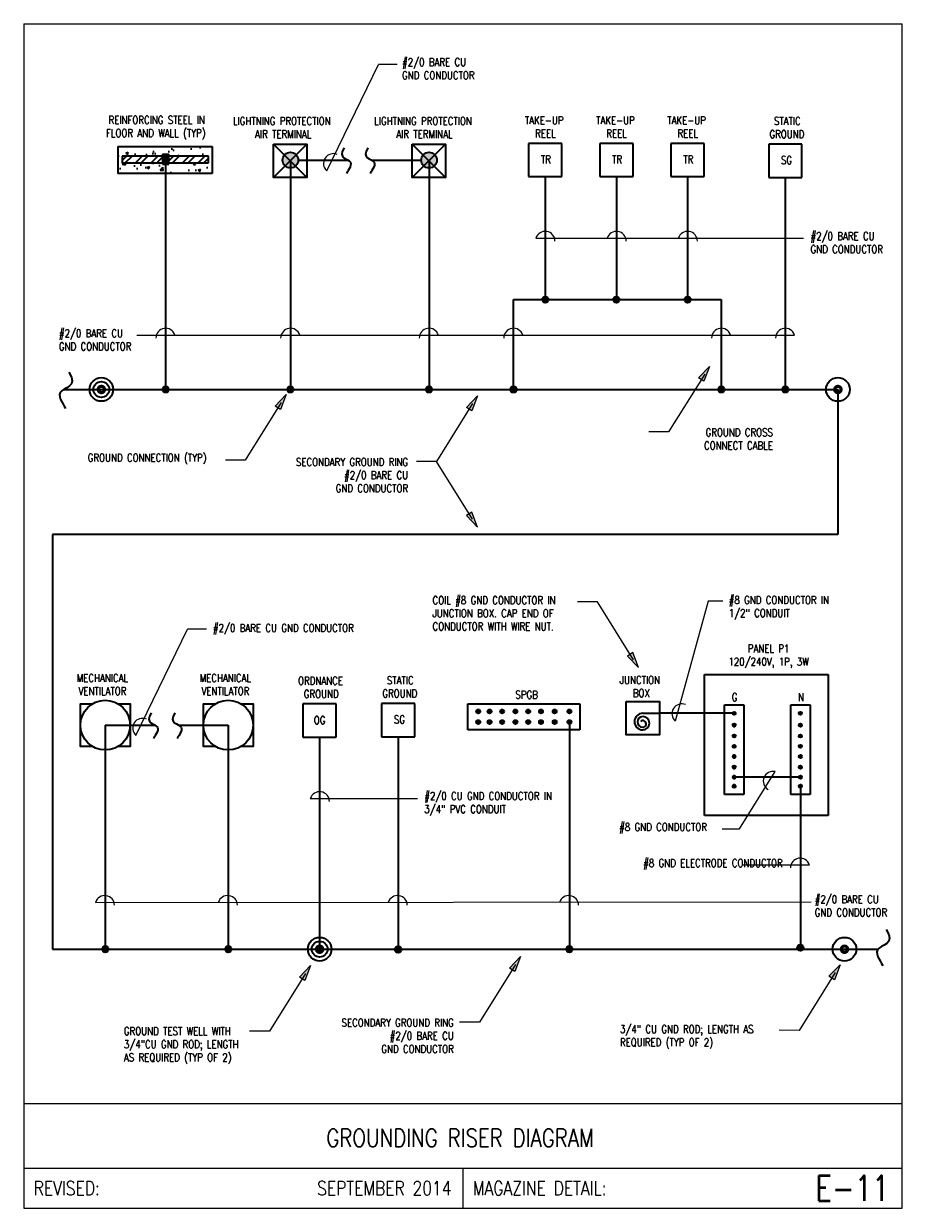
# Model space of a CAD drawing. Header units: inches. Extents: x 0 to 6.83, y 0 to 9.19.
import ezdxf
from ezdxf.enums import TextEntityAlignment as Align

# ---------------------------------------------------------------- set-up
doc = ezdxf.new("R2010")
doc.units = ezdxf.units.IN
doc.header["$MEASUREMENT"] = 0
doc.layers.get('0').update_dxf_attribs({"color": 252})
for name, color, linetype in [('E-ANN0 TEXT', 3, 'Continuous'), ('E-ANNO-TEXT', 3, 'Continuous'), ('E-DETL', 2, 'Continuous'), ('E-DETL-TEXT', 3, 'Continuous')]:
    doc.layers.add(name, color=color, linetype=linetype)
doc.layers.add('E-DETL-1LINE', color=4, linetype='Continuous', lineweight=35)
doc.styles.add('romans', font='romans.shx', dxfattribs={"width": 0.8})
doc.styles.add('SIMPLEX', font='SIMPLEX.shx', dxfattribs={"width": 0.8, "height": 12})
doc.styles.get("Standard").update_dxf_attribs({"font": 'romans.shx', "width": 0.8, "height": 0.125})

# ---------------------------------------------------------------- blocks, each defined once
blk = doc.blocks.new('PARAPET')
h = blk.add_hatch(color=256)
edge = h.paths.add_edge_path()
edge.add_arc((0, 0), 2.950690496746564, 0, 360)
for p, q in [((-6.350391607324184, 6.007947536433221), (6.147833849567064, -6.480786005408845)), ((6.147833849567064, 6.007947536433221), (-6.350391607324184, -6.480786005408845))]:
    blk.add_line(p, q)
blk.add_lwpolyline([(-6.350391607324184, 6.007947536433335), (6.147833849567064, 6.007947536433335), (6.147833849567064, -6.480786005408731), (-6.350391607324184, -6.480786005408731)], close=True)
blk.add_circle((0, 0), 2.950690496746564)
blk = doc.blocks.new('ARROW1')
at = {"ltscale": 3}
blk.add_hatch(color=256, dxfattribs=at).paths.add_polyline_path([(-1.695080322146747, -0.3371114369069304), (-1.695080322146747, 0.3468916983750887), (0, 0)])
for points in [[(0, 0), (-1.695080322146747, 0.3468916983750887)], [(-1.695080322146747, -0.3371114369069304), (-1.695080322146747, 0.3468916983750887)], [(0, 0), (-1.695080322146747, -0.3371114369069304)]]:
    blk.add_lwpolyline(points, dxfattribs=at)

msp = doc.modelspace()

# ---------------------------------------------------------------- hatches: boundary and pattern name
at = {"layer": 'E-DETL-1LINE'}
h = msp.add_hatch(dxfattribs=at)
h.set_pattern_fill('AR-CONC', color=256, scale=0.027508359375, angle=-1.272221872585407e-14, style=0)
h.set_pattern_definition([(49.99999999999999, (-9.186936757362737, 1.889177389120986), (0.1973065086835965, -0.01726208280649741), [0.02063126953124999, -0.2269439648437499]), (355, (-9.186936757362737, 1.889177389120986), (-0.03816821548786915, 0.2069157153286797), [0.016505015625, -0.181555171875]), (100.4513999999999, (-9.170494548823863, 1.88773888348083), (0.1591384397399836, 0.1896535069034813), [0.01753388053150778, -0.1928726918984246]), (46.18419999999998, (-9.186936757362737, 1.94419410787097), (0.2935805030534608, -0.04553156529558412), [0.03094690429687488, -0.340415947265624]), (96.63559999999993, (-9.16247171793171, 1.940399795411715), (0.2571103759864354, 0.267963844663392), [0.02630082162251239, -0.2893089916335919]), (351.1841999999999, (-9.186936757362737, 1.94419410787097), (0.2571101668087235, 0.2679640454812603), [0.02475752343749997, -0.2723327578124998]), (20.99999999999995, (-9.159428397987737, 1.930439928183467), (0.1641993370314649, -0.1107538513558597), [0.02063126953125, -0.2269439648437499]), (326.0000000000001, (-9.159428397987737, 1.930439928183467), (0.06693205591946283, 0.1994768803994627), [0.01650501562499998, -0.1815551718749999]), (71.45139999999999, (-9.14574512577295, 1.921210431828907), (0.2311314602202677, 0.08872284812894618), [0.01753388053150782, -0.1928726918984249]), (37.49999999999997, (-9.186936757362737, 1.889177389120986), (0.003344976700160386, 0.09157363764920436), [0, -0.179354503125, 0, -0.1843060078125, 0, -0.182242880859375]), (7.499999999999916, (-9.186936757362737, 1.889177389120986), (0.07236611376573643, 0.1084961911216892), [0, -0.1050819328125, 0, -0.1752282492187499, 0, -0.06945860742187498]), (327.5, (-9.248280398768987, 1.889177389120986), (0.1468457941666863, -0.006204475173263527), [0, -0.06877089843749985, 0, -0.2145652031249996, 0, -0.2847115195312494]), (317.5, (-9.275788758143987, 1.889177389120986), (0.1604249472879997, 0.02753723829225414), [0, -0.08940216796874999, 0, -0.1424933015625, 0, -0.2021864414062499])])
h.paths.add_polyline_path([(0.730561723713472, 8.234105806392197), (0.730561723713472, 8.026085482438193), (1.460651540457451, 8.026085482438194), (1.460651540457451, 8.234105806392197)])
h.paths.add_polyline_path([(0.730561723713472, 8.160709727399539), (0.730561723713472, 8.108394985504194), (1.399008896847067, 8.108394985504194), (1.399008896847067, 8.160709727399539)])
h = msp.add_hatch(dxfattribs=at)
h.set_pattern_fill('STEEL', color=256, scale=0.6877089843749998, angle=-1.272221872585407e-14, style=0)
h.set_pattern_definition([(44.99999999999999, (-6.650258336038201, 3.466335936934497), (-0.06078546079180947, 0.06078546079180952), []), (44.99999999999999, (-6.650258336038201, 3.509317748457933), (-0.06078546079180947, 0.06078546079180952), [])])
h.paths.add_polyline_path([(0.7633312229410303, 8.160709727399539), (0.7633312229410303, 8.108394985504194), (1.431778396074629, 8.108394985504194), (1.431778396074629, 8.160709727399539)])
msp.add_hatch(color=256, dxfattribs=at).paths.add_polyline_path([(1.07601877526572, 8.175531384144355), (1.124547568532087, 8.175531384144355), (1.124547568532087, 8.09821120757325), (1.07601877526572, 8.09821120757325)])
at = {"layer": 'E-DETL-1LINE', "linetype": 'Continuous'}
h = msp.add_hatch(color=256, dxfattribs=at)
edge = h.paths.add_edge_path()
edge.add_arc((4.043437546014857, 7.047790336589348), 0.02441130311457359, 0, 360)
h = msp.add_hatch(color=256, dxfattribs=at)
edge = h.paths.add_edge_path()
edge.add_arc((4.595289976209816, 7.047790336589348), 0.02441130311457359, 0, 360)
h = msp.add_hatch(color=256, dxfattribs=at)
edge = h.paths.add_edge_path()
edge.add_arc((5.147142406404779, 7.047790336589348), 0.02441130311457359, 0, 360)
h = msp.add_hatch(color=256, dxfattribs=at)
edge = h.paths.add_edge_path()
edge.add_arc((1.100283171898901, 6.350555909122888), 0.02441130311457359, 0, 360)
h = msp.add_hatch(color=256, dxfattribs=at)
edge = h.paths.add_edge_path()
edge.add_arc((2.067721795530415, 6.350555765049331), 0.02441130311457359, 0, 360)
h = msp.add_hatch(color=256, dxfattribs=at)
edge = h.paths.add_edge_path()
edge.add_arc((3.142615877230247, 6.35055577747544), 0.02441130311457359, 0, 360)
h = msp.add_hatch(color=256, dxfattribs=at)
edge = h.paths.add_edge_path()
edge.add_arc((3.796992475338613, 6.35055577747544), 0.02441130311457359, 0, 360)
h = msp.add_hatch(color=256, dxfattribs=at)
edge = h.paths.add_edge_path()
edge.add_arc((5.408224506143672, 6.350555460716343), 0.02441130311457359, 0, 360)
h = msp.add_hatch(color=256, dxfattribs=at)
edge = h.paths.add_edge_path()
edge.add_arc((5.904620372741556, 6.350555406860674), 0.02441130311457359, 0, 360)
h = msp.add_hatch(color=256, dxfattribs=at)
edge = h.paths.add_edge_path()
edge.add_arc((3.523937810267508, 3.853602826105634), 0.01525706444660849, 0, 360)
h = msp.add_hatch(color=256, dxfattribs=at)
edge = h.paths.add_edge_path()
edge.add_arc((3.611935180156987, 3.853602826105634), 0.01525706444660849, 0, 360)
h = msp.add_hatch(color=256, dxfattribs=at)
edge = h.paths.add_edge_path()
edge.add_arc((3.709360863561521, 3.853602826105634), 0.01525706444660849, 0, 360)
h = msp.add_hatch(color=256, dxfattribs=at)
edge = h.paths.add_edge_path()
edge.add_arc((3.812024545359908, 3.853602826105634), 0.01525706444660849, 0, 360)
h = msp.add_hatch(color=256, dxfattribs=at)
edge = h.paths.add_edge_path()
edge.add_arc((3.911545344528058, 3.853602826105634), 0.01525706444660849, 0, 360)
h = msp.add_hatch(color=256, dxfattribs=at)
edge = h.paths.add_edge_path()
edge.add_arc((4.010360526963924, 3.853602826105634), 0.01525706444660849, 0, 360)
h = msp.add_hatch(color=256, dxfattribs=at)
edge = h.paths.add_edge_path()
edge.add_arc((4.116456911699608, 3.853602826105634), 0.01525706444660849, 0, 360)
h = msp.add_hatch(color=256, dxfattribs=at)
edge = h.paths.add_edge_path()
edge.add_arc((4.230874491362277, 3.853602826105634), 0.01525706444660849, 0, 360)
at = {"layer": 'E-DETL-1LINE'}
h = msp.add_hatch(color=256, dxfattribs=at)
edge = h.paths.add_edge_path()
edge.add_arc((0.6327090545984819, 3.747249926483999), 0.0369909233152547, -1.272221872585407e-14, 360)
h = msp.add_hatch(color=256, dxfattribs=at)
edge = h.paths.add_edge_path()
edge.add_arc((1.585850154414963, 3.747249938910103), 0.0369909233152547, -1.272221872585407e-14, 360)
at = {"layer": 'E-DETL-1LINE', "linetype": 'Continuous'}
h = msp.add_hatch(color=256, dxfattribs=at)
edge = h.paths.add_edge_path()
edge.add_arc((3.523937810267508, 3.77120671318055), 0.01525706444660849, 0, 360)
h = msp.add_hatch(color=256, dxfattribs=at)
edge = h.paths.add_edge_path()
edge.add_arc((3.611935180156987, 3.77120671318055), 0.01525706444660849, 0, 360)
h = msp.add_hatch(color=256, dxfattribs=at)
edge = h.paths.add_edge_path()
edge.add_arc((3.709360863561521, 3.77120671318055), 0.01525706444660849, 0, 360)
h = msp.add_hatch(color=256, dxfattribs=at)
edge = h.paths.add_edge_path()
edge.add_arc((3.812024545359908, 3.77120671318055), 0.01525706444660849, 0, 360)
h = msp.add_hatch(color=256, dxfattribs=at)
edge = h.paths.add_edge_path()
edge.add_arc((3.911545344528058, 3.77120671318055), 0.01525706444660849, 0, 360)
h = msp.add_hatch(color=256, dxfattribs=at)
edge = h.paths.add_edge_path()
edge.add_arc((4.010360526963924, 3.77120671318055), 0.01525706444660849, 0, 360)
h = msp.add_hatch(color=256, dxfattribs=at)
edge = h.paths.add_edge_path()
edge.add_arc((4.116456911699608, 3.77120671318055), 0.01525706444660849, 0, 360)
h = msp.add_hatch(color=256, dxfattribs=at)
edge = h.paths.add_edge_path()
edge.add_arc((4.230874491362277, 3.77120671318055), 0.01525706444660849, 0, 360)
h = msp.add_hatch(color=256, dxfattribs=at)
edge = h.paths.add_edge_path()
edge.add_arc((5.507982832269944, 3.839075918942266), 0.01220565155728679, 0, 360)
h = msp.add_hatch(color=256, dxfattribs=at)
edge = h.paths.add_edge_path()
edge.add_arc((6.021643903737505, 3.839075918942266), 0.01220565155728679, 0, 360)
h = msp.add_hatch(color=256, dxfattribs=at)
edge = h.paths.add_edge_path()
edge.add_arc((5.507982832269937, 3.747541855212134), 0.01220565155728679, 0, 360)
h = msp.add_hatch(color=256, dxfattribs=at)
edge = h.paths.add_edge_path()
edge.add_arc((6.0216439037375, 3.747541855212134), 0.01220565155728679, 0, 360)
h = msp.add_hatch(color=256, dxfattribs=at)
edge = h.paths.add_edge_path()
edge.add_arc((5.507982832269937, 3.662664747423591), 0.01220565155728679, 0, 360)
h = msp.add_hatch(color=256, dxfattribs=at)
edge = h.paths.add_edge_path()
edge.add_arc((5.507982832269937, 3.583612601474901), 0.01220565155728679, 0, 360)
h = msp.add_hatch(color=256, dxfattribs=at)
edge = h.paths.add_edge_path()
edge.add_arc((6.0216439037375, 3.662664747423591), 0.01220565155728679, 0, 360)
h = msp.add_hatch(color=256, dxfattribs=at)
edge = h.paths.add_edge_path()
edge.add_arc((6.0216439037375, 3.583612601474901), 0.01220565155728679, 0, 360)
h = msp.add_hatch(color=256, dxfattribs=at)
edge = h.paths.add_edge_path()
edge.add_arc((5.507982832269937, 3.503995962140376), 0.01220565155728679, 0, 360)
h = msp.add_hatch(color=256, dxfattribs=at)
edge = h.paths.add_edge_path()
edge.add_arc((6.0216439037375, 3.503995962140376), 0.01220565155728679, 0, 360)
h = msp.add_hatch(color=256, dxfattribs=at)
edge = h.paths.add_edge_path()
edge.add_arc((5.507982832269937, 3.421865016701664), 0.01220565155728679, 0, 360)
h = msp.add_hatch(color=256, dxfattribs=at)
edge = h.paths.add_edge_path()
edge.add_arc((6.0216439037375, 3.421865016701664), 0.01220565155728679, 0, 360)
h = msp.add_hatch(color=256, dxfattribs=at)
edge = h.paths.add_edge_path()
edge.add_arc((5.507982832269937, 3.34392446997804), 0.01220565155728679, 0, 360)
h = msp.add_hatch(color=256, dxfattribs=at)
edge = h.paths.add_edge_path()
edge.add_arc((6.0216439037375, 3.34392446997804), 0.01220565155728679, 0, 360)
h = msp.add_hatch(color=256, dxfattribs=at)
edge = h.paths.add_edge_path()
edge.add_arc((5.507982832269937, 3.273526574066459), 0.01220565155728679, 0, 360)
h = msp.add_hatch(color=256, dxfattribs=at)
edge = h.paths.add_edge_path()
edge.add_arc((6.0216439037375, 3.273526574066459), 0.01220565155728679, 0, 360)
h = msp.add_hatch(color=256, dxfattribs=at)
edge = h.paths.add_edge_path()
edge.add_arc((0.6327090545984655, 2.009370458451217), 0.02441130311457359, 0, 360)
h = msp.add_hatch(color=256, dxfattribs=at)
edge = h.paths.add_edge_path()
edge.add_arc((1.585850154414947, 2.009370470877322), 0.02441130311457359, 0, 360)
h = msp.add_hatch(color=256, dxfattribs=at)
edge = h.paths.add_edge_path()
edge.add_arc((2.903412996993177, 2.007023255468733), 0.02441130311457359, 0, 360)
h = msp.add_hatch(color=256, dxfattribs=at)
edge = h.paths.add_edge_path()
edge.add_arc((4.230874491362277, 2.009370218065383), 0.02441130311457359, 0, 360)
h = msp.add_hatch(color=256, dxfattribs=at)
edge = h.paths.add_edge_path()
edge.add_arc((6.0216439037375, 2.021086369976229), 0.02441130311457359, 0, 360)

# ---------------------------------------------------------------- linework, layer by layer
at = {"layer": 'E-ANNO-TEXT'}
for p, q in [((2.350015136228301, 8.047384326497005), (2.749845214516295, 8.87093931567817)), ((2.895899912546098, 8.87093931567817), (2.749845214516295, 8.87093931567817)), ((3.971409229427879, 7.524513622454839), (6.045984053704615, 7.524513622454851)), ((0.8762372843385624, 6.772650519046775), (5.97664866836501, 6.772650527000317)), ((5.307077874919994, 4.708919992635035), (5.051954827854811, 3.779086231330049)), ((5.420393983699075, 4.708919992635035), (5.307077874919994, 4.708919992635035)), ((0.8704211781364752, 3.667897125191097), (1.270251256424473, 4.491452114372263)), ((1.416305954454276, 4.491452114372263), (1.270251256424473, 4.491452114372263)), ((5.549736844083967, 2.94241503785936), (5.82598875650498, 3.387150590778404)), ((2.222191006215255, 3.17794615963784), (3.054059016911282, 3.17794615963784)), ((5.415713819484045, 2.942415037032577), (5.549736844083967, 2.94241503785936)), ((5.578192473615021, 2.662818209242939), (6.091716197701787, 2.66281821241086)), ((0.555728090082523, 2.373029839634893), (6.103916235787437, 2.377447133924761))]:
    msp.add_line(p, q, dxfattribs=at)
at = {"layer": 'E-ANNO-TEXT', "ltscale": 100}
for p, q in [((1.996724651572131, 6.250228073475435), (1.716896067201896, 5.801946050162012)), ((3.479387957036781, 6.241175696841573), (3.199559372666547, 5.792893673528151)), ((1.716896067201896, 5.801946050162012), (1.563413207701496, 5.80213332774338)), ((3.199559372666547, 5.792893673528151), (3.046076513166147, 5.793080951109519)), ((3.479387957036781, 5.344611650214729), (3.199559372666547, 5.792893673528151)), ((4.448245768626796, 4.702535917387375), (4.294762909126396, 4.702723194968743)), ((4.72807435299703, 4.254253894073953), (4.448245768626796, 4.702535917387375))]:
    msp.add_line(p, q, dxfattribs=at)
for points in [[(5.27967389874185, 6.469088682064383), (4.999845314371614, 6.020806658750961), (4.846362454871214, 6.020993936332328)], [(3.81267755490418, 1.891585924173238), (3.532848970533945, 1.443303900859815), (3.379366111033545, 1.443491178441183)], [(2.184795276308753, 1.82187385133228), (1.904966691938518, 1.373591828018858), (1.751483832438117, 1.373779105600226)], [(6.290927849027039, 1.828451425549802), (6.011099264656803, 1.38016940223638), (5.857616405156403, 1.380356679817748)]]:
    msp.add_lwpolyline(points, dxfattribs=at)
at = {"layer": 'E-ANNO-TEXT'}
for centre, radius, start, end in [((2.400114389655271, 8.104029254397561), 0.07562131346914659, 66.33675129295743, 228.5090483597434), ((4.043437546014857, 7.501480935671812), 0.07562131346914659, 0.0948474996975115, 162.267144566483), ((4.59528997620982, 7.501480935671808), 0.07562131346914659, 0.0948474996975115, 162.267144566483), ((5.147142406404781, 7.501480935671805), 0.07562131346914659, 0.0948474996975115, 162.267144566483), ((1.100283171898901, 6.749617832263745), 0.07562131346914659, 17.73285543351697, 179.9051525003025), ((2.067721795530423, 6.749617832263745), 0.07562131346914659, 17.73285543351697, 179.9051525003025), ((3.142615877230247, 6.749617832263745), 0.07562131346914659, 17.73285543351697, 179.9051525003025), ((3.796992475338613, 6.749617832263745), 0.07562131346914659, 17.73285543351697, 179.9051525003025), ((5.40822456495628, 6.749617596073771), 0.07562131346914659, 17.73285543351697, 179.9051525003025), ((5.904620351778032, 6.749617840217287), 0.07562131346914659, 17.73285543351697, 179.9051525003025), ((5.101227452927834, 3.83645165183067), 0.0756213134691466, 67.1675791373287, 229.3398762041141), ((0.9205204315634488, 3.72454205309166), 0.07562131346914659, 66.33675129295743, 228.5090483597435), ((5.809648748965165, 3.313315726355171), 0.0756213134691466, 76.86964609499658, 239.0419431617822), ((2.294219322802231, 3.154913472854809), 0.07562131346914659, 0.09484749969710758, 162.267144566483), ((6.019687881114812, 2.63978552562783), 0.07562131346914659, 17.73285543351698, 179.9051525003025), ((0.6277564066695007, 2.349997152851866), 0.07562131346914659, 0.09484749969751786, 162.267144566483), ((1.580897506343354, 2.3499971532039), 0.07562131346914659, 0.09484749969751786, 162.267144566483), ((2.898460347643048, 2.349997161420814), 0.07562131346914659, 0.09484749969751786, 162.267144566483), ((4.225921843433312, 2.349997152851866), 0.07562131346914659, 0.09484749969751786, 162.267144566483)]:
    msp.add_arc(centre, radius, start, end, dxfattribs=at)
at = {"layer": 'E-DETL'}
for p, q in [((6.000003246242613e-06, 9.187504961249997), (0, 0)), ((6.000003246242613e-06, 9.187504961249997), (6.809536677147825, 9.18750496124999)), ((6.809536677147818, -5.329070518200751e-15), (6.809536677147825, 9.18750496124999)), ((5.306125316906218e-07, 0.8125004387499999), (6.809536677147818, 0.8125004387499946)), ((2.040817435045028e-07, 0.3125001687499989), (6.809536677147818, 0.3125001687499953)), ((3.404768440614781, 0.3125001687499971), (3.404768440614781, -3.552713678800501e-15)), ((0, 0), (6.809536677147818, -5.329070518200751e-15))]:
    msp.add_line(p, q, dxfattribs=at)
at = {"layer": 'E-DETL-1LINE'}
for p, q in [((0.730561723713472, 8.234105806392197), (1.460651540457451, 8.234105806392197)), ((0.730561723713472, 8.234105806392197), (0.730561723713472, 8.026085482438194)), ((1.460651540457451, 8.234105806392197), (1.460651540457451, 8.026085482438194)), ((3.914492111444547, 8.259127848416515), (3.914492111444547, 8.001236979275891)), ((4.172382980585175, 8.259127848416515), (3.914492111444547, 8.259127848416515)), ((4.172382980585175, 8.001236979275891), (4.172382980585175, 8.259127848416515)), ((4.466344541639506, 8.259127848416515), (4.466344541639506, 8.001236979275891)), ((4.724235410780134, 8.259127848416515), (4.466344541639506, 8.259127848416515)), ((4.724235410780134, 8.001236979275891), (4.724235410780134, 8.259127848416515)), ((5.018196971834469, 8.259127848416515), (5.018196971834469, 8.001236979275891)), ((5.276087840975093, 8.259127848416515), (5.018196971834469, 8.259127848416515)), ((5.276087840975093, 8.001236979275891), (5.276087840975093, 8.259127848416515)), ((5.775674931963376, 8.253484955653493), (5.775674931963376, 7.995594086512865)), ((6.033565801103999, 8.253484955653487), (5.775674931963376, 8.253484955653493)), ((6.033565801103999, 7.995594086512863), (6.033565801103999, 8.253484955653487)), ((1.431778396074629, 8.160709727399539), (0.7633312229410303, 8.160709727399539)), ((0.7633312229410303, 8.160709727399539), (0.7633312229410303, 8.108394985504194)), ((0.7633312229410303, 8.108394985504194), (1.431778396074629, 8.108394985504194)), ((1.07601877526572, 8.175531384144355), (1.07601877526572, 8.09821120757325)), ((1.07601877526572, 8.175531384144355), (1.124547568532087, 8.175531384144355)), ((1.07601877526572, 8.09821120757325), (1.124547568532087, 8.09821120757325)), ((1.100283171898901, 8.106787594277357), (1.100283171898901, 6.350555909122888)), ((1.124547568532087, 8.09821120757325), (1.124547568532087, 8.175531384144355)), ((1.431778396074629, 8.108394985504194), (1.431778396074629, 8.160709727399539)), ((2.067721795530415, 8.131854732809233), (2.067721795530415, 6.350555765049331)), ((2.128598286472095, 8.129300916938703), (2.513238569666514, 8.129300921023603)), ((2.697099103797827, 8.129300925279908), (3.081739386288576, 8.12930092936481)), ((3.142615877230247, 8.13185474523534), (3.142615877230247, 6.35055577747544)), ((1.460651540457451, 8.026085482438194), (0.730561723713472, 8.026085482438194)), ((3.914492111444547, 8.001236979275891), (4.172382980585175, 8.001236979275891)), ((4.043437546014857, 8.001236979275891), (4.043437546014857, 7.047790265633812)), ((4.466344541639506, 8.001236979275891), (4.724235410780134, 8.001236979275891)), ((4.595289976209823, 8.001236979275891), (4.595289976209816, 7.047790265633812)), ((5.018196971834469, 8.001236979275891), (5.276087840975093, 8.001236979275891)), ((5.147142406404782, 8.001236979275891), (5.147142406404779, 7.047790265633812)), ((5.775674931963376, 7.995594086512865), (6.033565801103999, 7.995594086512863)), ((5.904620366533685, 7.995594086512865), (5.904620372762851, 6.344912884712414)), ((3.796992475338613, 6.35055571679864), (3.796992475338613, 7.047790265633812)), ((3.796992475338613, 7.047790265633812), (5.408224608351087, 7.047790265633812)), ((5.408224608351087, 7.047790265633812), (5.408224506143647, 6.350555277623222)), ((0.3099270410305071, 6.350556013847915), (6.312414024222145, 6.350554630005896)), ((6.312414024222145, 6.350554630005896), (6.312414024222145, 5.226901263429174)), ((0.223736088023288, 5.226901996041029), (0.2232774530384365, 2.009370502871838)), ((6.312414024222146, 5.226901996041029), (0.223736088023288, 5.226901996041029)), ((5.278785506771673, 4.14043918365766), (6.23608443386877, 4.14043918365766)), ((5.278785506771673, 3.045980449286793), (5.278785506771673, 4.14043918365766)), ((6.23608443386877, 4.14043918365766), (6.236084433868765, 3.045980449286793)), ((2.165273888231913, 3.912300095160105), (2.165273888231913, 3.65440922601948)), ((2.42316475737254, 3.912300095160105), (2.165273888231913, 3.912300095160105)), ((2.42316475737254, 3.65440922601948), (2.42316475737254, 3.912300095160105)), ((2.774467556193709, 3.915593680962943), (2.774467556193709, 3.65770281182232)), ((3.032358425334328, 3.915593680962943), (2.774467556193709, 3.915593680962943)), ((3.032358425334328, 3.65770281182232), (3.032358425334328, 3.915593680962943)), ((3.443482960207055, 3.912300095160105), (4.31282492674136, 3.912300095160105)), ((3.443482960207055, 3.710978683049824), (3.443482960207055, 3.912300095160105)), ((4.31282492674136, 3.912300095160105), (4.31282492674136, 3.710978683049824)), ((5.432967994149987, 3.209162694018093), (5.432967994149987, 3.904636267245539)), ((5.432967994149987, 3.904636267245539), (5.58299767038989, 3.904636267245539)), ((5.58299767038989, 3.904636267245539), (5.58299767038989, 3.209162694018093)), ((5.946629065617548, 3.209162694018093), (5.946629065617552, 3.904636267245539)), ((5.946629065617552, 3.904636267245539), (6.09665874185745, 3.904636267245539)), ((6.09665874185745, 3.904636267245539), (6.09665874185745, 3.209162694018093)), ((4.230874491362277, 3.77120671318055), (4.230874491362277, 2.001990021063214)), ((4.799158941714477, 3.839068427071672), (4.928086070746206, 3.839069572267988)), ((5.507982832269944, 3.839075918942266), (4.928086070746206, 3.839069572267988)), ((0.6327090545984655, 3.747249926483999), (0.6327090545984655, 1.99746621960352)), ((0.6327090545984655, 3.747249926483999), (1.01734933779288, 3.7472499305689)), ((1.201209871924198, 3.747249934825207), (1.585850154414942, 3.747249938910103)), ((1.585850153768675, 3.747249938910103), (1.585850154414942, 1.997466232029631)), ((4.31282492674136, 3.710978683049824), (3.443482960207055, 3.710978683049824)), ((2.165273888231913, 3.65440922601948), (2.42316475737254, 3.65440922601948)), ((2.294219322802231, 3.65440922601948), (2.294219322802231, 1.993221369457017)), ((2.774467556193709, 3.65770281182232), (3.032358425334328, 3.65770281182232)), ((2.903412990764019, 3.65770281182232), (2.903412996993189, 2.007021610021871)), ((6.0216439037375, 3.34392446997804), (5.507982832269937, 3.34392446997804)), ((6.0216439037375, 3.273526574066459), (6.0216439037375, 2.021085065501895)), ((5.58299767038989, 3.209162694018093), (5.432967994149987, 3.209162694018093)), ((6.09665874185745, 3.209162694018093), (5.946629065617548, 3.209162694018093)), ((6.236084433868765, 3.045980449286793), (5.278785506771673, 3.045980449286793)), ((0.2232774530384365, 2.009370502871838), (6.621951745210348, 2.009369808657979))]:
    msp.add_line(p, q, dxfattribs=at)
at = {"layer": 'E-DETL-1LINE', "linetype": 'ByBlock', "const_width": 0.04890375}
for points in [[(0.5899348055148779, 6.350555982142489, 1), (0.6143866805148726, 6.350555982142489, 1)], [(6.300188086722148, 6.35055536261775, 1), (6.324639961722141, 6.35055536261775, 1)], [(2.281993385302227, 2.00937027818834, 1), (2.306445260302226, 2.00937027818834, 1)], [(6.351237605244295, 2.009369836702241, 1), (6.375689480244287, 2.009369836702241, 1)]]:
    msp.add_lwpolyline(points, format="xyb", close=True, dxfattribs=at)
at = {"layer": 'E-DETL-1LINE'}
for points in [[(0.533526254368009, 3.582199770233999), (0.4401505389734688, 3.582199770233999), (0.4401505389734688, 3.912300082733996), (0.533526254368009, 3.912300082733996)], [(0.7318918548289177, 3.912300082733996), (0.8252675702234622, 3.912300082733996), (0.8252675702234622, 3.582199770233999), (0.7318918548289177, 3.582199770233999)], [(1.486667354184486, 3.582199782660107), (1.393291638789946, 3.582199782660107), (1.393291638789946, 3.912300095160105), (1.486667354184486, 3.912300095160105)], [(1.685032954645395, 3.912300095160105), (1.778408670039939, 3.912300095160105), (1.778408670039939, 3.582199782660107), (1.685032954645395, 3.582199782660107)]]:
    msp.add_lwpolyline(points, dxfattribs=at)
msp.add_lwpolyline([(4.670231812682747, 3.929425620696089), (4.928086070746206, 3.929425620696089), (4.928086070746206, 3.671767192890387), (4.670231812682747, 3.671767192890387)], close=True, dxfattribs=at)
at = {"layer": 'E-DETL-1LINE', "linetype": 'Continuous'}
for centre, radius in [((4.043437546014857, 7.047790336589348), 0.02441130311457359), ((4.595289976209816, 7.047790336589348), 0.02441130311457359), ((5.147142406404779, 7.047790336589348), 0.02441130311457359), ((1.100283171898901, 6.350555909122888), 0.02441130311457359), ((2.067721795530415, 6.350555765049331), 0.02441130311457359), ((3.142615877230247, 6.35055577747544), 0.02441130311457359), ((3.796992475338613, 6.35055577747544), 0.02441130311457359), ((5.408224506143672, 6.350555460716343), 0.02441130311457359), ((5.904620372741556, 6.350555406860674), 0.02441130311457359), ((0.6327090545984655, 3.747249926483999), 0.192558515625), ((1.585850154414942, 3.747249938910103), 0.192558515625), ((3.523937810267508, 3.853602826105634), 0.01525706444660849), ((3.611935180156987, 3.853602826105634), 0.01525706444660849), ((3.709360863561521, 3.853602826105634), 0.01525706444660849), ((3.812024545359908, 3.853602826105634), 0.01525706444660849), ((3.911545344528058, 3.853602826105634), 0.01525706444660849), ((4.010360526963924, 3.853602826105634), 0.01525706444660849), ((4.116456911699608, 3.853602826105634), 0.01525706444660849), ((4.230874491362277, 3.853602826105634), 0.01525706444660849), ((3.523937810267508, 3.77120671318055), 0.01525706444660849), ((3.611935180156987, 3.77120671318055), 0.01525706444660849), ((3.709360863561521, 3.77120671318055), 0.01525706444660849), ((3.812024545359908, 3.77120671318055), 0.01525706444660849), ((3.911545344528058, 3.77120671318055), 0.01525706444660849), ((4.010360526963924, 3.77120671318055), 0.01525706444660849), ((4.116456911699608, 3.77120671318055), 0.01525706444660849), ((4.230874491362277, 3.77120671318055), 0.01525706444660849), ((5.507982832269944, 3.839075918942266), 0.01220565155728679), ((6.021643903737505, 3.839075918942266), 0.01220565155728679), ((5.507982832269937, 3.747541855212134), 0.01220565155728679), ((6.0216439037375, 3.747541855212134), 0.01220565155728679), ((5.507982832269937, 3.662664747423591), 0.01220565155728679), ((5.507982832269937, 3.583612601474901), 0.01220565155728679), ((6.0216439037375, 3.662664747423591), 0.01220565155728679), ((6.0216439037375, 3.583612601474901), 0.01220565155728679), ((5.507982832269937, 3.503995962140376), 0.01220565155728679), ((6.0216439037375, 3.503995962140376), 0.01220565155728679), ((5.507982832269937, 3.421865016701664), 0.01220565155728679), ((6.0216439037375, 3.421865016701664), 0.01220565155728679), ((5.507982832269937, 3.34392446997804), 0.01220565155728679), ((6.0216439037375, 3.34392446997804), 0.01220565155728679), ((5.507982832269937, 3.273526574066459), 0.01220565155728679), ((6.0216439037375, 3.273526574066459), 0.01220565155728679), ((0.6327090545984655, 2.009370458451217), 0.02441130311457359), ((1.585850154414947, 2.009370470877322), 0.02441130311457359), ((2.903412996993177, 2.007023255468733), 0.02441130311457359), ((4.230874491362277, 2.009370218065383), 0.02441130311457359), ((6.0216439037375, 2.021086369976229), 0.02441130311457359)]:
    msp.add_circle(centre, radius, dxfattribs=at)
at = {"layer": 'E-DETL-1LINE', "linetype": 'ByBlock'}
for centre, radius in [((0.6021607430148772, 6.350555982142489), 0.09169453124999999), ((6.312414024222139, 6.35055536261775), 0.09169453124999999), ((0.6021607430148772, 6.350555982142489), 0.06112968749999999), ((2.294219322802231, 2.00937027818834), 0.09169453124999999), ((2.294219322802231, 2.00937027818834), 0.06112968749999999), ((6.363463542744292, 2.009369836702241), 0.09169453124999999)]:
    msp.add_circle(centre, radius, dxfattribs=at)
for centre, radius, start, end in [((4.799158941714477, 3.774882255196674), 0.06418617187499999, 90, 270), ((4.799158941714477, 3.772314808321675), 0.04107915, 90, 270), ((4.800624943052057, 3.756857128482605), 0.02566337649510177, 266.7252384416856, 135.3827251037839), ((4.799158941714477, 3.762045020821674), 0.0513489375, 270, 90)]:
    msp.add_arc(centre, radius, start, end, dxfattribs=at)
at = {"layer": 'E-DETL-1LINE'}
for points in [[(2.484783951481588, 8.223805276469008), (2.428943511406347, 8.141541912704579), (2.597778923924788, 8.141904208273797), (2.502286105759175, 8.033887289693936), (2.503276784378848, 8.025475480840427)], [(2.668644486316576, 8.223805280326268), (2.612804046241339, 8.14154191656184), (2.78163945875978, 8.141904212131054), (2.686146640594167, 8.033887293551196), (2.68713731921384, 8.025475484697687)], [(0.3505764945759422, 6.485562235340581), (0.4303485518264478, 6.368043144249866), (0.1891551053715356, 6.368560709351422), (0.3255734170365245, 6.21425082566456), (0.3241581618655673, 6.202233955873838)], [(0.9888947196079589, 3.841754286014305), (0.9330542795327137, 3.759490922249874), (1.101889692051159, 3.759853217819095), (1.006396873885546, 3.651836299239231), (1.007387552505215, 3.64342449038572)], [(1.172755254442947, 3.841754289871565), (1.116914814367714, 3.759490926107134), (1.285750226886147, 3.759853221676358), (1.190257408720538, 3.65183630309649), (1.191248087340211, 3.643424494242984)], [(6.687147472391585, 2.162770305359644), (6.766919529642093, 2.045251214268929), (6.525726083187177, 2.045768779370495), (6.662144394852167, 1.891458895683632), (6.660729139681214, 1.879442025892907)]]:
    msp.add_open_spline(points, degree=3, knots=[0, 0, 0, 0, 0.5528530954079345, 1.070865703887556, 1.070865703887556, 1.070865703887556, 1.070865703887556], dxfattribs=at)

# ---------------------------------------------------------------- block references
at = {"layer": 'E-ANNO-TEXT', "ltscale": 100, "yscale": 0.071875, "zscale": 0.071875}
for p, xscale, rotation in [((5.317733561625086, 6.530059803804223), 0.071875, 58.02658310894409), ((2.034784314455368, 6.311199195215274), 0.071875, 58.02658310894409), ((3.51744761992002, 6.302146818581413), 0.071875, 58.02658310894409), ((3.51744761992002, 5.283640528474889), -0.071875, 121.9734168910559), ((4.766134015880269, 4.193282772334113), -0.071875, 121.9734168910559), ((3.850737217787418, 1.952557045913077), 0.071875, 58.02658310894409), ((2.22285493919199, 1.88284497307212), 0.071875, 58.02658310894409), ((6.328987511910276, 1.889422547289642), 0.071875, 58.02658310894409)]:
    msp.add_blockref('ARROW1', p, dxfattribs=dict(at, xscale=xscale, rotation=rotation))
at = {"layer": 'E-DETL-1LINE', "xscale": 0.02063126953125, "yscale": 0.02063126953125, "zscale": 0.02063126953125}
for p in [(2.067721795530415, 8.129300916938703), (3.142615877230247, 8.12930092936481)]:
    msp.add_blockref('PARAPET', p, dxfattribs=at)

# ---------------------------------------------------------------- texts
at = {"layer": 'E-ANN0 TEXT', "char_height": 0.06113455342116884, "attachment_point": 1, "style": 'SIMPLEX'}
for s, insert, width in [('GROUND CONNECTION (TYP)', (0.4965126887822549, 5.851978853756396), 1.300963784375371), ('GROUND TEST WELL WITH\\P3/4"CU GND ROD; LENGTH \\PAS REQUIRED (TYP OF 2)', (0.7768072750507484, 1.40467442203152), 1.258246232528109), ('3/4" CU GND ROD; LENGTH AS REQUIRED (TYP OF 2)', (4.622886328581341, 1.420189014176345), 1.300963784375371)]:
    msp.add_mtext(s, dxfattribs=dict(at, insert=insert, width=width))
at = {"layer": 'E-ANNO-TEXT', "char_height": 0.06112968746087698}
for s, insert, width, attachment_point in [('#2/0 BARE CU \\PGND CONDUCTOR  ', (2.933418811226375, 8.919888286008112), 1.282884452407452, 1), ('\\pi0.22452;LIGHTNING PROTECTION\\P\\pi0.39568;AIR TERMINAL', (1.397948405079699, 8.300268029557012), 1.282722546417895, 7), ('\\pi0.22452;LIGHTNING PROTECTION\\P\\pi0.39568;AIR TERMINAL', (2.493065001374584, 8.30026804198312), 1.282722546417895, 7), ('\\pi0.40399;TAKE-UP \\P\\pi0.48317;REEL ', (3.481770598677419, 8.30591093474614), 1.131684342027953, 7), ('\\pi0.40399;TAKE-UP \\P\\pi0.48317;REEL ', (4.033623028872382, 8.30591093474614), 1.131684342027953, 7), ('\\pi0.40399;TAKE-UP \\P\\pi0.48317;REEL ', (4.585475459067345, 8.30591093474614), 1.131684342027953, 7), ('\\pi0.53307;STATIC \\P\\pi0.49814;GROUND ', (5.283685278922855, 8.300268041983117), 1.282722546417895, 7), ('\\pi0.22452;REINFORCING STEEL IN \\P\\pi0.20472;FLOOR AND WALL (TYP)', (0.4335294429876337, 8.28831325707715), 1.282722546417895, 7), ('#2/0 BARE CU \\PGND CONDUCTOR  ', (6.100094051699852, 7.570638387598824), 1.282884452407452, 1), ('#2/0 BARE CU \\PGND CONDUCTOR  ', (0.272950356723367, 6.816419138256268), 1.282884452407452, 1), ('GROUND CROSS \\PCONNECT CABLE', (5.808607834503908, 6.048200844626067), 1.573560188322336, 3), ('SECONDARY GROUND RING\\P#2/0 BARE CU \\PGND CONDUCTOR  ', (2.980297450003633, 5.818510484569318), 1.573560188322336, 3), ('COIL #8 GND CONDUCTOR IN JUNCTION BOX. CAP END OF CONDUCTOR WITH WIRE NUT.', (3.169530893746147, 4.74685510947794), 1.199462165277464, 1), ('#8 GND CONDUCTOR IN \\P1/2" CONDUIT', (5.465950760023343, 4.748529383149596), 1.168428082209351, 1), ('#2/0 BARE CU GND CONDUCTOR  ', (1.466907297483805, 4.531615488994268), 1.282884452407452, 1), ('PANEL P1\\P120/240V, 1P, 3W', (5.774955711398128, 4.280596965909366), 0.7937307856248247, 5), ('\\pi0.42595;MECHANICAL \\P\\pi0.43992;VENTILATOR', (-0.01496467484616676, 3.980745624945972), 1.282722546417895, 7), ('\\pi0.42595;MECHANICAL \\P\\pi0.43992;VENTILATOR', (0.9381764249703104, 3.980745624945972), 1.282722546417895, 7), ('\\pi0.4539;ORDNANCE \\P\\pi0.49814;GROUND', (1.673284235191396, 3.95908318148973), 1.282722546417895, 7), ('\\pi0.53307;STATIC \\P\\pi0.49814;GROUND ', (2.282477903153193, 3.962376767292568), 1.282722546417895, 7), ('\\pi0.019223;JUNCTION\\P\\pi0.12052;BOX', (4.601870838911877, 3.964865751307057), 0.3714571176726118, 7), ('SPGB', (3.812102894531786, 3.952428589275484), 1.282722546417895, 7), ('#2/0 CU GND CONDUCTOR IN 3/4" PVC CONDUIT ', (3.10564051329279, 3.228162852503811), 1.071937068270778, 1), ('#8 GND CONDUCTOR  ', (4.616179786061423, 2.988302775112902), 1.071937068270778, 1), ('#8 GND ELECTRODE CONDUCTOR  ', (4.802607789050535, 2.708191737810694), 1.071937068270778, 1), ('#2/0 BARE CU \\PGND CONDUCTOR  ', (6.132538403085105, 2.427044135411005), 1.282884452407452, 1), ('SECONDARY GROUND RING\\P#2/0 BARE CU \\PGND CONDUCTOR  ', (3.334177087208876, 1.470221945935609), 1.573560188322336, 3)]:
    msp.add_mtext(s, dxfattribs=dict(at, insert=insert, width=width, attachment_point=attachment_point))
at = {"layer": 'E-ANNO-TEXT', "char_height": 0.06112968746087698, "attachment_point": 1, "style": 'SIMPLEX'}
for s, insert, width in [('TR', (4.009919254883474, 8.1656199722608), 0.1202269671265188), ('TR', (4.561771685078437, 8.1656199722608), 0.1202269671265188), ('TR', (5.113624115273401, 8.1656199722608), 0.1202269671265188), ('SG', (5.871102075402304, 8.159980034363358), 0.1202269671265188), ('G', (5.489328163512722, 3.995319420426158), 0.05335265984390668), ('N', (6.002989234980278, 3.995319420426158), 0.05850024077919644), ('OG', (2.249523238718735, 3.816559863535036), 0.1202269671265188), ('SG', (2.869894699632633, 3.822088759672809), 0.1202269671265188)]:
    msp.add_mtext(s, dxfattribs=dict(at, insert=insert, width=width))
at = {"layer": 'E-DETL-TEXT', "style": 'romans', "width": 0.8}
msp.add_text('GROUNDING RISER DIAGRAM ', height=0.14, dxfattribs=at).set_placement((3.421729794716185, 0.4764354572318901), align=Align.CENTER)
for s, p in [('REVISED:', (0.07725353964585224, 0.1562500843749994)), ('MAGAZINE DETAIL:', (3.482021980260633, 0.1562500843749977))]:
    msp.add_text(s, height=0.1100000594, dxfattribs=at).set_placement(p, align=Align.MIDDLE_LEFT)
for s, height, p in [('SEPTEMBER 2014', 0.1100000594, (3.31597483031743, 0.1562500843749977)), ('E-11', 0.1968505, (6.711406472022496, 0.1562500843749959))]:
    msp.add_text(s, height=height, dxfattribs=at).set_placement(p, align=Align.MIDDLE_RIGHT)

doc.saveas('drawing.dxf')
